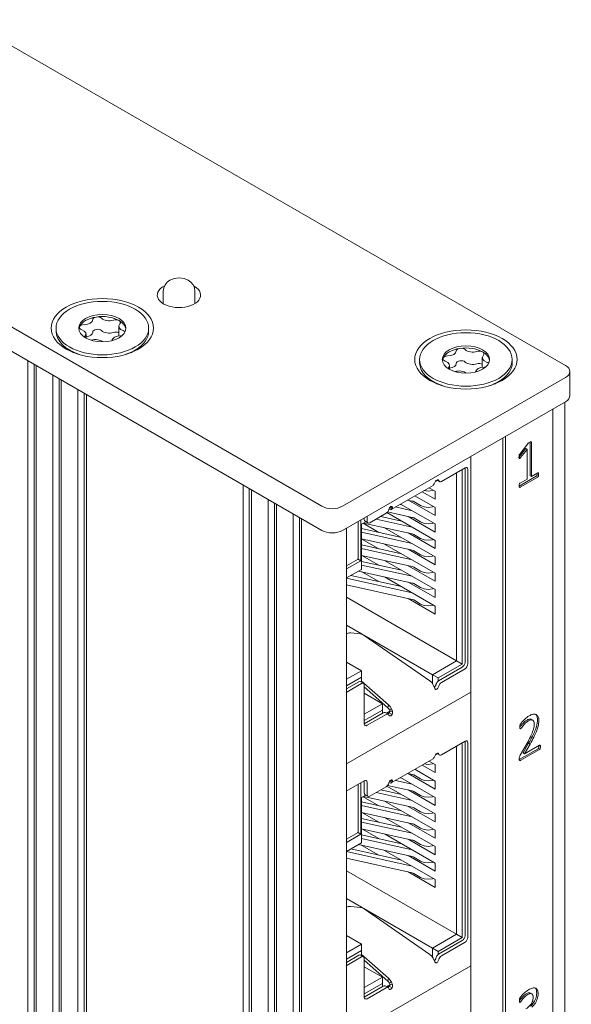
# Model space of a CAD drawing. Header units: millimetres. Extents: x 5 to 292, y 5 to 205.
# Tile 5 of 18: x 59 to 73, y 76 to 101. Entities that reach past the tile are written whole.
import ezdxf

# ---------------------------------------------------------------- set-up
doc = ezdxf.new("R2010")
doc.units = ezdxf.units.MM

# ---------------------------------------------------------------- blocks, each defined once
blk = doc.blocks.new('Seite_1')
at = {"color": 7, "linetype": 'Continuous', "lineweight": 9}
for p, q in [((45.09, 101.2531), (66.48, 88.9036)), ((45.09, 100.6408), (66.48, 88.2912)), ((72.6672, 92.4758), (58.6072, 100.5933)), ((62.4589, 94.3646), (62.4589, 94.0422)), ((63.2589, 94.0457), (63.2589, 94.3646)), ((59.7365, 93.425), (59.7365, 93.3433)), ((60.4965, 93.1748), (60.4965, 93.2733)), ((61.3265, 93.4705), (61.3265, 93.2274)), ((62.0865, 93.3433), (62.0865, 93.425)), ((60.0807, 92.8636), (60.1894, 92.8009)), ((61.6337, 92.8009), (61.7424, 92.8636)), ((59.02, 92.5983), (59.02, 57.591)), ((59.1791, 92.5064), (59.1791, 57.6012)), ((59.2321, 92.4758), (59.2321, 57.4685)), ((68.9643, 92.6289), (68.9643, 92.5472)), ((69.7242, 92.3787), (69.7242, 92.4772)), ((70.5543, 92.6744), (70.5543, 92.4313)), ((71.3143, 92.5472), (71.3143, 92.6289)), ((59.6564, 92.2308), (59.6564, 57.2235)), ((72.777, 91.7103), (72.777, 92.3227)), ((59.8155, 92.139), (59.8155, 57.2338)), ((59.8685, 92.1084), (59.8685, 57.1011)), ((67.0103, 88.9036), (72.6672, 92.1696)), ((69.3084, 92.0675), (69.4171, 92.0048)), ((70.8614, 92.0048), (70.9701, 92.0675)), ((60.2928, 91.8634), (60.2928, 56.8561)), ((60.4519, 91.7716), (60.4519, 56.8663)), ((60.5049, 91.7409), (60.5049, 56.7337)), ((67.0103, 88.2912), (72.6672, 91.5572)), ((72.652, 56.601), (72.652, 91.5485)), ((72.349, 91.3735), (72.349, 56.4887)), ((71.0774, 55.662), (71.0774, 90.6394)), ((71.1469, 55.7947), (71.1469, 90.6795)), ((71.5049, 90.2219), (71.7019, 90.482)), ((71.7704, 90.5283), (71.7704, 89.6792)), ((71.8058, 90.5297), (71.8058, 89.6588)), ((71.656, 90.3676), (71.4907, 90.1573)), ((71.6913, 90.3472), (71.526, 90.1369)), ((71.656, 90.3676), (71.6913, 90.3472)), ((71.6913, 89.5927), (71.6913, 90.3472)), ((70.2617, 90.1685), (70.2617, 55.8661)), ((71.4907, 90.1573), (71.526, 90.1369)), ((71.8058, 89.6588), (71.961, 89.7484)), ((69.3967, 89.5708), (69.4675, 89.5299)), ((71.9256, 89.6635), (71.4908, 89.4124)), ((71.5128, 89.4897), (71.6913, 89.5927)), ((71.961, 89.6431), (71.5129, 89.3844)), ((71.7704, 89.6792), (71.8058, 89.6588)), ((64.4824, 89.4445), (64.4824, 54.4373)), ((64.6415, 89.3527), (64.6415, 54.4475)), ((64.6945, 89.3221), (64.6945, 54.3148)), ((68.2427, 88.8202), (69.304, 89.4329)), ((65.1188, 89.0771), (65.1188, 54.0698)), ((65.2779, 88.9853), (65.2779, 54.08)), ((65.3309, 88.9546), (65.3309, 53.9474)), ((65.7552, 88.7097), (65.7552, 53.7024)), ((65.9143, 88.6178), (65.9143, 53.7126)), ((65.9673, 88.5872), (65.9673, 53.5799)), ((67.5803, 88.5221), (67.6511, 88.4812)), ((67.1078, 53.3701), (67.1078, 88.3475)), ((67.5391, 84.4085), (67.4681, 84.4496)), ((67.1078, 82.3608), (70.2617, 84.1817)), ((68.1622, 83.6253), (68.0913, 83.6662)), ((71.9686, 82.7481), (71.4943, 82.4743)), ((71.5192, 82.5879), (71.6908, 82.8909)), ((72.0039, 82.7277), (71.5297, 82.4538)), ((71.73, 82.8854), (71.5941, 82.643)), ((71.7654, 82.865), (71.6295, 82.6225)), ((71.6295, 82.6225), (72.0033, 82.8383)), ((71.73, 82.8854), (71.7654, 82.865)), ((68.2427, 81.88), (69.304, 82.4927)), ((69.3967, 82.6306), (69.4675, 82.5896)), ((71.5941, 82.643), (71.6295, 82.6225)), ((67.5803, 81.5818), (67.6511, 81.541)), ((67.5391, 77.4683), (67.4681, 77.5094)), ((67.1078, 75.4206), (70.2617, 77.2415)), ((68.1622, 76.6851), (68.0913, 76.726))]:
    blk.add_line(p, q, dxfattribs=at)
at = {"color": 7, "lineweight": 9, "flags": 128}
for points in [[(62.6278, 94.6423), (62.5592, 94.5912), (62.505, 94.5247), (62.4706, 94.4473), (62.4589, 94.3646)], [(63.0899, 94.6423), (62.9839, 94.6832), (62.8589, 94.6976), (62.7338, 94.6832), (62.6278, 94.6423)], [(63.2589, 94.3646), (63.2472, 94.4473), (63.2127, 94.5247), (63.1585, 94.5912), (63.0899, 94.6423)], [(71.7019, 90.482), (71.7067, 90.4877), (71.713, 90.4937), (71.7216, 90.5009), (71.7298, 90.5067), (71.7398, 90.5129), (71.7525, 90.5204)], [(71.7525, 90.5204), (71.7672, 90.5284), (71.7791, 90.5342), (71.7886, 90.5379), (71.7942, 90.5394), (71.7985, 90.5397), (71.8017, 90.5391), (71.8038, 90.5373), (71.8053, 90.5339), (71.8058, 90.5297)], [(71.4857, 90.1534), (71.4863, 90.171), (71.4879, 90.1852), (71.4907, 90.1967), (71.4941, 90.2048), (71.4987, 90.2129), (71.5049, 90.2219)], [(71.526, 90.1369), (71.5182, 90.1279), (71.5115, 90.121), (71.5059, 90.116), (71.5006, 90.1127), (71.4961, 90.1117), (71.4934, 90.1125), (71.491, 90.1146), (71.4892, 90.118), (71.4878, 90.1227), (71.4866, 90.1309), (71.4859, 90.1412), (71.4857, 90.1534)], [(69.5174, 89.5349), (70.1158, 89.8803)], [(69.9022, 89.757), (69.9022, 84.9784)], [(70.0436, 84.8968), (70.0436, 89.8386)], [(70.1158, 89.8803), (70.1429, 89.8898), (70.1658, 89.8853), (70.1812, 89.8677), (70.1866, 89.8395)], [(70.1158, 89.8803), (70.1158, 84.9405)], [(70.1866, 89.8395), (70.1866, 84.8997)], [(71.9495, 89.7292), (71.9489, 89.714), (71.947, 89.701), (71.9442, 89.69), (71.9406, 89.6808), (71.9361, 89.6732), (71.931, 89.6675), (71.9256, 89.6635)], [(71.961, 89.7484), (71.9661, 89.7505), (71.9709, 89.7507), (71.9742, 89.7496), (71.977, 89.7473), (71.9793, 89.7439), (71.9812, 89.7394), (71.9832, 89.7315), (71.9844, 89.7213), (71.9849, 89.7087)], [(69.3351, 89.4684), (69.3508, 89.5021), (69.366, 89.5364)], [(69.366, 89.5364), (69.3815, 89.5551), (69.3989, 89.5685)], [(69.4157, 89.5598), (69.385, 89.5421)], [(69.3989, 89.5685), (69.4156, 89.575), (69.4306, 89.5746), (69.4423, 89.5674), (69.4497, 89.5541)], [(69.4497, 89.5541), (69.4595, 89.5363), (69.4752, 89.5267), (69.4952, 89.5262), (69.5174, 89.5349)], [(71.489, 89.4225), (71.4901, 89.4415), (71.4932, 89.4575), (71.4975, 89.4704), (71.5018, 89.4786), (71.5069, 89.4851), (71.5128, 89.4897)], [(71.9849, 89.7087), (71.9842, 89.6936), (71.9824, 89.6806), (71.9796, 89.6696), (71.9759, 89.6604), (71.9714, 89.6528), (71.9663, 89.6471), (71.961, 89.6431)], [(69.0246, 89.2716), (69.3542, 89.0813)], [(69.3111, 89.3103), (69.2897, 89.3021), (69.1844, 89.29), (69.0792, 89.3021), (69.0781, 89.3025)], [(69.2014, 89.3737), (69.3542, 89.2855)], [(69.3351, 89.4684), (69.3102, 89.4369)], [(69.3542, 89.2855), (69.3542, 89.0813)], [(71.5129, 89.3844), (71.5084, 89.3825), (71.5043, 89.3821), (71.5004, 89.3834), (71.4966, 89.3865), (71.4931, 89.3924), (71.4906, 89.4014), (71.4894, 89.4108), (71.489, 89.4225)], [(68.6604, 89.0613), (68.7783, 89.0352)], [(68.664, 89.0634), (69.3542, 88.6649)], [(68.8132, 89.0221), (68.797, 89.0297), (68.7783, 89.0352)], [(68.8132, 89.0221), (68.99, 88.9201)], [(68.8407, 89.1655), (69.3542, 88.869)], [(67.7011, 88.4862), (68.1121, 88.7235)], [(68.1121, 88.7235), (68.1343, 88.7405), (68.1543, 88.7641), (68.17, 88.7918), (68.1798, 88.8209)], [(68.1343, 88.7405), (69.3542, 88.0362)], [(68.1494, 88.7582), (68.7783, 88.6188)], [(68.248, 88.8237), (68.2138, 88.8122), (68.1718, 88.821)], [(68.1798, 88.8209), (68.1872, 88.8428), (68.199, 88.8636), (68.214, 88.8813), (68.2307, 88.894)], [(68.2122, 88.881), (68.248, 88.8237)], [(68.2307, 88.894), (68.248, 88.9007), (68.2635, 88.8998)], [(68.2729, 88.8552), (68.2324, 88.898)], [(68.248, 88.8237), (68.2729, 88.8552)], [(68.2635, 88.8998), (68.2746, 88.8808), (68.2729, 88.8552)], [(68.7783, 88.7903), (68.3538, 88.8843)], [(68.503, 88.944), (68.4699, 88.9514)], [(68.4801, 88.9572), (69.3542, 88.4526)], [(69.3111, 88.8939), (69.2897, 88.8857), (69.1844, 88.8736), (69.0792, 88.8857), (68.99, 88.9201)], [(69.3542, 88.869), (69.3542, 88.6649)], [(67.4008, 88.5167), (67.4008, 87.5616)], [(67.4697, 88.5565), (67.4697, 87.5198)], [(67.5993, 88.5111), (67.4874, 88.4465)], [(67.5399, 88.4768), (68.7783, 88.2024)], [(67.5596, 88.5678), (67.5596, 88.6084)], [(67.5804, 88.5221), (67.565, 88.5397), (67.5596, 88.5678)], [(67.6304, 88.527), (67.6304, 88.6492)], [(67.6304, 88.527), (67.6357, 88.4989), (67.6511, 88.4812), (67.674, 88.4768), (67.7011, 88.4862)], [(68.7783, 88.3738), (67.8593, 88.5775)], [(68.503, 88.5276), (67.9754, 88.6446)], [(68.6719, 88.6424), (69.3542, 88.2485)], [(68.8132, 88.6057), (68.797, 88.6133), (68.7783, 88.6188)], [(68.8132, 88.6057), (68.99, 88.5037)], [(69.3111, 88.4775), (69.2897, 88.4692), (69.1844, 88.4572), (69.0792, 88.4692), (68.99, 88.5037)], [(67.4874, 88.4465), (67.4874, 87.3014)], [(68.503, 88.1112), (67.4874, 88.3363)], [(68.7783, 87.9574), (67.4874, 88.2435)], [(67.528, 88.47), (67.9292, 88.2384)], [(68.0752, 88.3582), (69.3542, 87.6198)], [(68.6719, 88.226), (69.3542, 87.8321)], [(69.3542, 88.4526), (69.3542, 88.2485)], [(67.4874, 88.0721), (68.7783, 87.786)], [(67.5013, 88.069), (67.9292, 87.822)], [(68.8132, 88.1893), (68.797, 88.1969), (68.7783, 88.2024)], [(68.8132, 88.1893), (68.99, 88.0872)], [(69.3111, 88.0611), (69.2897, 88.0528), (69.1844, 88.0407), (69.0792, 88.0528), (68.99, 88.0872)], [(69.3542, 88.0362), (69.3542, 87.8321)], [(68.503, 87.6948), (67.4874, 87.9199)], [(68.7783, 87.541), (67.4874, 87.8271)], [(68.0752, 87.9418), (69.3542, 87.2034)], [(68.6719, 87.8095), (69.3542, 87.4157)], [(68.8132, 87.7729), (68.797, 87.7805), (68.7783, 87.786)], [(68.8132, 87.7729), (68.99, 87.6708)], [(67.4008, 87.5616), (67.1078, 87.3925)], [(67.4697, 87.5198), (67.1078, 87.3108)], [(67.3873, 87.5674), (67.4697, 87.5198)], [(67.4874, 87.6557), (68.7783, 87.3696)], [(68.503, 87.2784), (67.4874, 87.5035)], [(67.5013, 87.6526), (67.9292, 87.4056)], [(68.0752, 87.5254), (69.3542, 86.787)], [(69.3111, 87.6447), (69.2897, 87.6364), (69.1844, 87.6243), (69.0792, 87.6364), (68.99, 87.6708)], [(69.3542, 87.6198), (69.3542, 87.4157)], [(67.4874, 87.3014), (67.1078, 87.0822)], [(67.4096, 87.2565), (68.7783, 86.9531)], [(68.7783, 87.1246), (67.4874, 87.4107)], [(67.5013, 87.2362), (67.9292, 86.9892)], [(68.6719, 87.3931), (69.3542, 86.9993)], [(68.8132, 87.3565), (68.797, 87.3641), (68.7783, 87.3696)], [(68.8132, 87.3565), (68.99, 87.2544)], [(69.3111, 87.2283), (69.2897, 87.22), (69.1844, 87.2079), (69.0792, 87.22), (68.99, 87.2544)], [(68.7783, 86.7082), (67.1078, 87.0784)], [(68.503, 86.862), (67.2192, 87.1465)], [(68.0752, 87.109), (69.3542, 86.3706)], [(68.6719, 86.9767), (69.3542, 86.5828)], [(69.3542, 87.2034), (69.3542, 86.9993)], [(67.1078, 86.907), (68.7783, 86.5367)], [(68.8132, 86.9401), (68.797, 86.9477), (68.7783, 86.9531)], [(68.8132, 86.9401), (68.99, 86.838)], [(69.3111, 86.8118), (69.2897, 86.8036), (69.1844, 86.7915), (69.0792, 86.8036), (68.99, 86.838)], [(69.3542, 86.787), (69.3542, 86.5828)], [(69.9022, 84.9784), (67.1078, 86.5917)], [(68.6719, 86.5603), (69.3542, 86.1664)], [(68.8132, 86.5237), (68.797, 86.5312), (68.7783, 86.5367)], [(68.8132, 86.5237), (68.99, 86.4216)], [(69.3111, 86.3954), (69.2897, 86.3872), (69.1844, 86.3751), (69.0792, 86.3872), (68.99, 86.4216)], [(69.3542, 86.3706), (69.3542, 86.1664)], [(69.2905, 84.6253), (67.1078, 85.8855)], [(67.2168, 85.6869), (67.1861, 85.6867), (67.1506, 85.6809), (67.115, 85.6701), (67.1078, 85.6667)], [(67.4613, 85.6609), (67.2168, 85.6869)], [(67.5576, 85.6205), (67.509, 85.6479), (67.4613, 85.6609)], [(69.224, 84.4692), (67.5576, 85.6205)], [(69.9022, 84.9784), (69.2905, 84.6253)], [(70.0436, 84.8968), (69.9022, 84.9784)], [(67.4874, 84.7294), (67.1078, 84.9485)], [(67.4874, 84.7294), (67.1078, 84.5103)], [(67.4874, 84.5661), (67.4874, 84.7294)], [(69.4319, 84.5436), (70.0436, 84.8968)], [(70.0451, 84.8181), (69.4467, 84.4726)], [(70.1158, 84.7772), (69.5174, 84.4318)], [(70.0451, 84.8181), (70.0722, 84.8399), (70.0951, 84.8709), (70.1105, 84.9062), (70.1158, 84.9405)], [(70.1866, 84.8997), (70.1812, 84.8654), (70.1658, 84.83), (70.1429, 84.7991), (70.1158, 84.7772)], [(67.1078, 84.347), (67.4874, 84.5661)], [(67.4874, 84.5661), (67.4874, 84.4384)], [(69.2905, 84.6253), (69.2905, 84.3998)], [(69.4319, 84.5436), (69.2905, 84.6253)], [(69.4319, 84.4613), (69.4319, 84.5436)], [(67.4889, 84.4037), (67.1, 84.1792)], [(67.4182, 84.4445), (67.1078, 84.2653)], [(67.4182, 84.4445), (67.4453, 84.4539), (67.4682, 84.4495)], [(67.4818, 84.4722), (68.1718, 83.8617)], [(67.5596, 84.3629), (67.5543, 84.391), (67.5389, 84.4086), (67.516, 84.4131), (67.4889, 84.4037)], [(67.5596, 83.3831), (67.5596, 84.3629)], [(68.1595, 83.7884), (67.5596, 84.3191)], [(69.3102, 84.3728), (69.2709, 84.4267), (69.224, 84.4692)], [(69.3102, 84.3728), (69.3351, 84.3125)], [(69.366, 84.2554), (69.3508, 84.2768), (69.3351, 84.3125)], [(69.3424, 84.313), (69.3448, 84.3148), (69.3598, 84.3325), (69.3716, 84.3533), (69.379, 84.3751)], [(69.4497, 84.3343), (69.4445, 84.3177), (69.4367, 84.3014), (69.4266, 84.2863), (69.4149, 84.2733), (69.4022, 84.2633), (69.3894, 84.2567), (69.3771, 84.2541), (69.366, 84.2554)], [(69.379, 84.3751), (69.3888, 84.4043), (69.4045, 84.432), (69.4245, 84.4556), (69.4467, 84.4726)], [(69.5174, 84.4318), (69.4952, 84.4148), (69.4752, 84.3912), (69.4595, 84.3634), (69.4497, 84.3343)], [(68.0177, 83.8905), (67.5596, 84.1549)], [(68.0177, 83.8905), (67.5596, 83.626)], [(67.5596, 83.4627), (68.0177, 83.7272)], [(68.0177, 83.7272), (68.0177, 83.8905)], [(68.0177, 83.7272), (68.0177, 83.6466)], [(68.1718, 83.8617), (68.1595, 83.7884)], [(68.1952, 83.7359), (68.1793, 83.765), (68.1595, 83.7884)], [(68.1718, 83.8617), (68.2138, 83.8163), (68.248, 83.7595)], [(68.248, 83.7595), (68.1952, 83.7359)], [(68.1952, 83.7359), (68.2076, 83.7057)], [(68.2729, 83.6992), (68.248, 83.7595)], [(68.0414, 83.6612), (67.5596, 83.3831)], [(68.1121, 83.6204), (67.6304, 83.3423)], [(68.0414, 83.6612), (68.0636, 83.6699), (68.0836, 83.6694), (68.0907, 83.6651)], [(68.1798, 83.6012), (68.17, 83.619), (68.1543, 83.6286), (68.1343, 83.6291), (68.1121, 83.6204)], [(68.2256, 83.7063), (68.1253, 83.6484)], [(68.16, 83.6276), (68.1773, 83.641), (68.1928, 83.6597)], [(68.2307, 83.5868), (68.214, 83.5803), (68.199, 83.5806), (68.1872, 83.5878), (68.1798, 83.6012)], [(68.1928, 83.6597), (68.2002, 83.6711), (68.2052, 83.6826), (68.2077, 83.6942), (68.2076, 83.7057)], [(68.1928, 83.6597), (68.2635, 83.6189)], [(68.2076, 83.7057), (68.2729, 83.6992)], [(68.2635, 83.6189), (68.248, 83.6002), (68.2307, 83.5868)], [(68.2729, 83.6992), (68.2746, 83.6555), (68.2635, 83.6189)], [(71.5084, 83.3067), (71.5087, 83.3201), (71.5095, 83.3314), (71.511, 83.3412), (71.5134, 83.3501), (71.5147, 83.354), (71.5161, 83.3579), (71.5183, 83.3625), (71.5212, 83.3679), (71.525, 83.3743), (71.5299, 83.3819), (71.5366, 83.3914), (71.5467, 83.4049), (71.5593, 83.4211), (71.5741, 83.4386), (71.591, 83.4573), (71.61, 83.477), (71.6305, 83.4968), (71.6563, 83.52), (71.6837, 83.5426), (71.7123, 83.5632), (71.742, 83.5817)], [(71.6924, 83.4771), (71.6633, 83.4586), (71.6364, 83.438), (71.6118, 83.4153), (71.5894, 83.3925), (71.5691, 83.3703), (71.5546, 83.3534), (71.5416, 83.3375), (71.5298, 83.3227), (71.5194, 83.309), (71.5103, 83.2971)], [(71.7981, 83.4931), (71.7856, 83.4983), (71.7713, 83.5008), (71.7553, 83.5004), (71.7411, 83.4979), (71.7259, 83.4932), (71.7097, 83.4863), (71.6924, 83.4771)], [(71.8733, 83.3788), (71.8722, 83.3997), (71.869, 83.4186), (71.8637, 83.4356), (71.8564, 83.4501), (71.8472, 83.462), (71.836, 83.4711), (71.8229, 83.4773), (71.8078, 83.4803), (71.7906, 83.48), (71.7764, 83.4775), (71.7612, 83.4728), (71.745, 83.4659), (71.7278, 83.4567)], [(71.954, 83.4877), (71.9535, 83.4636), (71.9522, 83.439), (71.9499, 83.414), (71.9467, 83.3885), (71.9419, 83.3616), (71.9368, 83.339), (71.9304, 83.315), (71.9228, 83.2898), (71.9138, 83.2632), (71.9034, 83.2348), (71.8913, 83.2046), (71.8776, 83.1725), (71.8623, 83.1385), (71.8454, 83.1027), (71.8264, 83.0642), (71.8056, 83.0237), (71.7826, 82.9804), (71.7574, 82.9343), (71.73, 82.8854)], [(71.742, 83.5817), (71.7662, 83.5949), (71.7892, 83.6057), (71.811, 83.6143), (71.8315, 83.6204), (71.8508, 83.6242), (71.8731, 83.6261), (71.8934, 83.6249), (71.9118, 83.6207), (71.9282, 83.6134), (71.9426, 83.6034), (71.955, 83.5909), (71.9656, 83.5757), (71.9741, 83.5581), (71.9808, 83.5382), (71.9856, 83.5164), (71.9884, 83.4928), (71.9894, 83.4673)], [(71.8335, 83.4727), (71.7981, 83.4931)], [(71.9174, 83.614), (71.9293, 83.5978), (71.9388, 83.5785), (71.9454, 83.5586), (71.9502, 83.5368), (71.9531, 83.5132), (71.954, 83.4877)], [(67.6304, 83.3423), (67.6033, 83.3328), (67.5804, 83.3373), (67.565, 83.3549), (67.5596, 83.3831)], [(71.5283, 83.2592), (71.5237, 83.2573), (71.5197, 83.2573), (71.5171, 83.2586), (71.5148, 83.2613), (71.513, 83.2652), (71.5114, 83.2705), (71.5098, 83.2799), (71.5088, 83.292), (71.5084, 83.3067)], [(71.7278, 83.4567), (71.6978, 83.4376), (71.6703, 83.4163), (71.6451, 83.3929), (71.6222, 83.3695), (71.6017, 83.3468), (71.5834, 83.325), (71.5726, 83.3116), (71.5627, 83.2991), (71.5539, 83.2875), (71.5461, 83.2772), (71.539, 83.2688), (71.5331, 83.2628), (71.5283, 83.2592)], [(71.6908, 82.8909), (71.7146, 82.9335), (71.7364, 82.9737), (71.7561, 83.0114), (71.7738, 83.0466), (71.7894, 83.0794), (71.8033, 83.1102), (71.818, 83.1444), (71.8306, 83.1762), (71.8412, 83.2056), (71.8501, 83.2329), (71.8574, 83.2587), (71.8631, 83.2825), (71.8671, 83.3043), (71.8698, 83.3245), (71.8717, 83.3436), (71.8729, 83.3617), (71.8733, 83.3788)], [(71.9894, 83.4673), (71.9889, 83.4432), (71.9875, 83.4186), (71.9852, 83.3936), (71.982, 83.368), (71.9773, 83.3412), (71.9722, 83.3186), (71.9658, 83.2946), (71.9581, 83.2694), (71.9492, 83.2427), (71.9387, 83.2144), (71.9267, 83.1842), (71.913, 83.1521), (71.8977, 83.1181), (71.8808, 83.0822), (71.8618, 83.0438), (71.841, 83.0033), (71.818, 82.96), (71.7927, 82.9139), (71.7654, 82.865)], [(69.5174, 82.5946), (70.1158, 82.9401)], [(69.9022, 82.8168), (69.9022, 78.0382)], [(70.0436, 77.9566), (70.0436, 82.8984)], [(70.1158, 82.9401), (70.1429, 82.9495), (70.1658, 82.9451), (70.1812, 82.9274), (70.1866, 82.8993)], [(70.1158, 82.9401), (70.1158, 78.0003)], [(70.1866, 82.8993), (70.1866, 77.9595)], [(71.9938, 82.8189), (71.9929, 82.7996), (71.9902, 82.7828), (71.986, 82.7689), (71.9812, 82.7601), (71.9753, 82.7531), (71.9686, 82.7481)], [(71.993, 82.8355), (71.9936, 82.8277), (71.9938, 82.8189)], [(72.0033, 82.8383), (72.0085, 82.8405), (72.0136, 82.8409), (72.0182, 82.8393), (72.0222, 82.8356), (72.0257, 82.8288), (72.0279, 82.8192), (72.0288, 82.8097), (72.0292, 82.7985)], [(72.0292, 82.7985), (72.0282, 82.7792), (72.0255, 82.7624), (72.0213, 82.7485), (72.0166, 82.7397), (72.0106, 82.7327), (72.0039, 82.7277)], [(69.3351, 82.5282), (69.3102, 82.4967)], [(69.3351, 82.5282), (69.3508, 82.5619), (69.366, 82.5962)], [(69.366, 82.5962), (69.3815, 82.6148), (69.3989, 82.6282)], [(69.4157, 82.6196), (69.385, 82.6018)], [(69.3989, 82.6282), (69.4156, 82.6348), (69.4306, 82.6344), (69.4423, 82.6272), (69.4497, 82.6138)], [(69.4497, 82.6138), (69.4595, 82.5961), (69.4752, 82.5864), (69.4952, 82.5859), (69.5174, 82.5946)], [(71.4919, 82.4891), (71.4922, 82.5052), (71.4932, 82.5192), (71.4954, 82.5321), (71.4991, 82.5444), (71.5042, 82.5576), (71.5106, 82.5718), (71.5192, 82.5879)], [(71.5297, 82.4538), (71.521, 82.4495), (71.5134, 82.4471), (71.5069, 82.4469), (71.5015, 82.449), (71.4981, 82.4524), (71.4955, 82.4576), (71.4937, 82.4648), (71.4923, 82.4757), (71.4919, 82.4891)], [(68.8407, 82.2252), (69.3542, 81.9288)], [(69.0246, 82.3314), (69.3542, 82.1411)], [(69.3111, 82.3701), (69.2897, 82.3618), (69.1844, 82.3498), (69.0792, 82.3618), (69.0781, 82.3623)], [(69.2014, 82.4334), (69.3542, 82.3452)], [(69.3542, 82.3452), (69.3542, 82.1411)], [(68.503, 82.0038), (68.4699, 82.0111)], [(68.4801, 82.017), (69.3542, 81.5124)], [(68.6719, 82.1186), (68.7783, 82.095)], [(68.6719, 82.1186), (69.3542, 81.7247)], [(68.8132, 82.0819), (68.797, 82.0895), (68.7783, 82.095)], [(68.8132, 82.0819), (68.99, 81.9798)], [(69.3111, 81.9537), (69.2897, 81.9454), (69.1844, 81.9333), (69.0792, 81.9454), (68.99, 81.9798)], [(67.5596, 81.9338), (67.1, 81.6684)], [(67.4008, 81.8421), (67.4008, 80.6214)], [(67.4697, 81.8819), (67.4697, 80.5796)], [(67.5596, 81.9338), (67.5867, 81.9432), (67.6096, 81.9387), (67.625, 81.9211), (67.6304, 81.893)], [(67.5596, 81.6276), (67.5596, 81.9338)], [(67.6304, 81.5868), (67.6304, 81.893)], [(67.7011, 81.546), (68.1121, 81.7833)], [(68.1121, 81.7833), (68.1343, 81.8003), (68.1543, 81.8238), (68.17, 81.8516), (68.1798, 81.8807)], [(68.1343, 81.8003), (69.3542, 81.096)], [(68.1494, 81.818), (68.7783, 81.6786)], [(68.248, 81.8834), (68.2138, 81.872), (68.1718, 81.8808)], [(68.1798, 81.8807), (68.1872, 81.9025), (68.199, 81.9233), (68.214, 81.941), (68.2307, 81.9538)], [(68.2122, 81.9408), (68.248, 81.8834)], [(68.2307, 81.9538), (68.248, 81.9604), (68.2635, 81.9596)], [(68.2729, 81.915), (68.2324, 81.9577)], [(68.248, 81.8834), (68.2729, 81.915)], [(68.2635, 81.9596), (68.2746, 81.9406), (68.2729, 81.915)], [(68.7783, 81.85), (68.3538, 81.9441)], [(69.3542, 81.9288), (69.3542, 81.7247)], [(67.5993, 81.5709), (67.4874, 81.5063)], [(67.4874, 81.5063), (67.4874, 80.3611)], [(67.528, 81.5298), (67.9292, 81.2982)], [(67.5399, 81.5366), (68.7783, 81.2622)], [(67.5804, 81.5818), (67.565, 81.5995), (67.5596, 81.6276)], [(67.6304, 81.5868), (67.6357, 81.5586), (67.6511, 81.541), (67.674, 81.5366), (67.7011, 81.546)], [(68.7783, 81.4336), (67.8593, 81.6373)], [(68.503, 81.5874), (67.9754, 81.7043)], [(68.6719, 81.7022), (69.3542, 81.3083)], [(68.8132, 81.6655), (68.797, 81.6731), (68.7783, 81.6786)], [(68.8132, 81.6655), (68.99, 81.5634)], [(69.3111, 81.5373), (69.2897, 81.529), (69.1844, 81.5169), (69.0792, 81.529), (68.99, 81.5634)], [(69.3542, 81.5124), (69.3542, 81.3083)], [(68.503, 81.171), (67.4874, 81.3961)], [(68.7783, 81.0172), (67.4874, 81.3033)], [(68.0752, 81.418), (69.3542, 80.6796)], [(68.6719, 81.2857), (69.3542, 80.8919)], [(68.8132, 81.2491), (68.797, 81.2567), (68.7783, 81.2622)], [(68.8132, 81.2491), (68.99, 81.147)], [(67.4874, 81.1319), (68.7783, 80.8457)], [(68.503, 80.7546), (67.4874, 80.9797)], [(67.5013, 81.1288), (67.9292, 80.8818)], [(68.0752, 81.0016), (69.3542, 80.2632)], [(69.3111, 81.1209), (69.2897, 81.1126), (69.1844, 81.1005), (69.0792, 81.1126), (68.99, 81.147)], [(69.3542, 81.096), (69.3542, 80.8919)], [(68.7783, 80.6008), (67.4874, 80.8869)], [(68.6719, 80.8693), (69.3542, 80.4755)], [(68.8132, 80.8327), (68.797, 80.8403), (68.7783, 80.8457)], [(68.8132, 80.8327), (68.99, 80.7306)], [(69.3111, 80.7044), (69.2897, 80.6962), (69.1844, 80.6841), (69.0792, 80.6962), (68.99, 80.7306)], [(67.4008, 80.6214), (67.1078, 80.4523)], [(67.4697, 80.5796), (67.1078, 80.3706)], [(67.3873, 80.6272), (67.4697, 80.5796)], [(67.4874, 80.7154), (68.7783, 80.4293)], [(68.503, 80.3382), (67.4874, 80.5633)], [(67.5013, 80.7123), (67.9292, 80.4653)], [(68.0752, 80.5852), (69.3542, 79.8468)], [(69.3542, 80.6796), (69.3542, 80.4755)], [(67.4874, 80.3611), (67.1078, 80.142)], [(67.4096, 80.3163), (68.7783, 80.0129)], [(68.7783, 80.1844), (67.4874, 80.4705)], [(67.5013, 80.2959), (67.9292, 80.0489)], [(68.6719, 80.4529), (69.3542, 80.059)], [(68.8132, 80.4163), (68.797, 80.4239), (68.7783, 80.4293)], [(68.8132, 80.4163), (68.99, 80.3142)], [(69.3111, 80.288), (69.2897, 80.2798), (69.1844, 80.2677), (69.0792, 80.2798), (68.99, 80.3142)], [(69.3542, 80.2632), (69.3542, 80.059)], [(68.7783, 79.768), (67.1078, 80.1382)], [(68.503, 79.9218), (67.2192, 80.2063)], [(68.0752, 80.1688), (69.3542, 79.4303)], [(68.6719, 80.0365), (69.3542, 79.6426)], [(68.8132, 79.9998), (68.797, 80.0074), (68.7783, 80.0129)], [(68.8132, 79.9998), (68.99, 79.8978)], [(67.1078, 79.9667), (68.7783, 79.5965)], [(69.3111, 79.8716), (69.2897, 79.8634), (69.1844, 79.8513), (69.0792, 79.8634), (68.99, 79.8978)], [(69.3542, 79.8468), (69.3542, 79.6426)], [(69.9022, 78.0382), (67.1078, 79.6515)], [(68.6719, 79.6201), (69.3542, 79.2262)], [(68.8132, 79.5834), (68.797, 79.591), (68.7783, 79.5965)], [(68.8132, 79.5834), (68.99, 79.4814)], [(69.3111, 79.4552), (69.2897, 79.447), (69.1844, 79.4349), (69.0792, 79.447), (68.99, 79.4814)], [(69.3542, 79.4303), (69.3542, 79.2262)], [(69.2905, 77.6851), (67.1078, 78.9453)], [(67.2168, 78.7466), (67.1861, 78.7465), (67.1506, 78.7407), (67.115, 78.7299), (67.1078, 78.7265)], [(67.4613, 78.7207), (67.2168, 78.7466)], [(67.5576, 78.6802), (67.509, 78.7077), (67.4613, 78.7207)], [(69.224, 77.529), (67.5576, 78.6802)], [(67.4874, 77.7892), (67.1078, 78.0083)], [(69.9022, 78.0382), (69.2905, 77.6851)], [(70.0436, 77.9566), (69.9022, 78.0382)], [(70.0451, 77.8778), (70.0722, 77.8997), (70.0951, 77.9306), (70.1105, 77.966), (70.1158, 78.0003)], [(67.4874, 77.7892), (67.1078, 77.57)], [(67.4874, 77.6259), (67.4874, 77.7892)], [(69.4319, 77.6034), (70.0436, 77.9566)], [(70.0451, 77.8778), (69.4467, 77.5324)], [(70.1158, 77.837), (69.5174, 77.4915)], [(70.1866, 77.9595), (70.1812, 77.9251), (70.1658, 77.8898), (70.1429, 77.8589), (70.1158, 77.837)], [(67.1078, 77.4067), (67.4874, 77.6259)], [(67.4182, 77.5043), (67.1078, 77.3251)], [(67.4182, 77.5043), (67.4453, 77.5137), (67.4682, 77.5093)], [(67.4818, 77.5319), (68.1718, 76.9215)], [(67.4874, 77.6259), (67.4874, 77.4982)], [(69.3102, 77.4325), (69.2709, 77.4865), (69.224, 77.529)], [(69.2905, 77.6851), (69.2905, 77.4595)], [(69.4319, 77.6034), (69.2905, 77.6851)], [(69.379, 77.4349), (69.3888, 77.464), (69.4045, 77.4918), (69.4245, 77.5154), (69.4467, 77.5324)], [(69.4319, 77.5211), (69.4319, 77.6034)], [(69.5174, 77.4915), (69.4952, 77.4745), (69.4752, 77.451), (69.4595, 77.4232), (69.4497, 77.3941)], [(67.4889, 77.4635), (67.1, 77.2389)], [(67.5596, 77.4227), (67.5543, 77.4508), (67.5389, 77.4684), (67.516, 77.4729), (67.4889, 77.4635)], [(67.5596, 76.4429), (67.5596, 77.4227)], [(68.1595, 76.8482), (67.5596, 77.3789)], [(69.3102, 77.4325), (69.3351, 77.3722)], [(69.366, 77.3152), (69.3508, 77.3366), (69.3351, 77.3722)], [(69.3424, 77.3727), (69.3448, 77.3746), (69.3598, 77.3923), (69.3716, 77.4131), (69.379, 77.4349)], [(69.4497, 77.3941), (69.4445, 77.3775), (69.4367, 77.3612), (69.4266, 77.3461), (69.4149, 77.3331), (69.4022, 77.3231), (69.3894, 77.3165), (69.3771, 77.3138), (69.366, 77.3152)], [(68.0177, 76.9502), (67.5596, 77.2147)], [(68.0177, 76.9502), (67.5596, 76.6858)], [(67.5596, 76.5225), (68.0177, 76.7869)], [(68.0177, 76.7869), (68.0177, 76.9502)], [(68.0177, 76.7869), (68.0177, 76.7064)], [(68.0414, 76.721), (68.0636, 76.7297), (68.0836, 76.7292), (68.0907, 76.7248)], [(68.2256, 76.7661), (68.1237, 76.7073)], [(68.1718, 76.9215), (68.1595, 76.8482)], [(68.1952, 76.7956), (68.1793, 76.8248), (68.1595, 76.8482)], [(68.1718, 76.9215), (68.2138, 76.8761), (68.248, 76.8193)], [(68.1928, 76.7195), (68.2002, 76.7309), (68.2052, 76.7424), (68.2077, 76.754), (68.2076, 76.7655)], [(68.248, 76.8193), (68.1952, 76.7956)], [(68.1952, 76.7956), (68.2076, 76.7655)], [(68.2076, 76.7655), (68.2729, 76.759)], [(68.2729, 76.759), (68.248, 76.8193)], [(68.2729, 76.759), (68.2746, 76.7153), (68.2635, 76.6786)], [(68.0414, 76.721), (67.5596, 76.4429)], [(68.1121, 76.6802), (67.6304, 76.402)], [(68.1798, 76.661), (68.17, 76.6787), (68.1543, 76.6884), (68.1343, 76.6889), (68.1121, 76.6802)], [(68.16, 76.6874), (68.1773, 76.7008), (68.1928, 76.7195)], [(68.2307, 76.6466), (68.214, 76.64), (68.199, 76.6404), (68.1872, 76.6476), (68.1798, 76.661)], [(68.1928, 76.7195), (68.2635, 76.6786)], [(68.2635, 76.6786), (68.248, 76.66), (68.2307, 76.6466)], [(71.4962, 76.3551), (71.4966, 76.3727), (71.4983, 76.3875), (71.5017, 76.4003), (71.5031, 76.4043), (71.5046, 76.4083), (71.5065, 76.4126), (71.509, 76.4176), (71.5121, 76.4233), (71.5161, 76.43), (71.5221, 76.4388), (71.5302, 76.4498), (71.5403, 76.4631), (71.5521, 76.4776), (71.5653, 76.4929), (71.5799, 76.509), (71.5959, 76.5256), (71.6133, 76.5425), (71.6394, 76.5659), (71.668, 76.5892), (71.6983, 76.6108), (71.7303, 76.6307)], [(71.672, 76.5287), (71.6453, 76.5116), (71.6202, 76.4919), (71.5967, 76.4698), (71.575, 76.4473), (71.555, 76.4253), (71.5406, 76.4084), (71.5274, 76.3925), (71.5157, 76.3776), (71.5053, 76.3638), (71.4963, 76.3516)], [(71.7074, 76.5083), (71.6835, 76.4931), (71.6608, 76.4759), (71.6394, 76.4567), (71.6194, 76.4365), (71.6008, 76.4166), (71.5837, 76.3972), (71.568, 76.3785), (71.5572, 76.365), (71.5474, 76.3524), (71.5386, 76.3406), (71.5309, 76.3302), (71.5252, 76.323), (71.5204, 76.3176), (71.5173, 76.3147), (71.5147, 76.3128)], [(71.7764, 76.5464), (71.7642, 76.5514), (71.75, 76.5534), (71.7339, 76.5526), (71.72, 76.5497), (71.705, 76.5448), (71.6891, 76.5378), (71.672, 76.5287)], [(71.8477, 76.4377), (71.8468, 76.4572), (71.8439, 76.4751), (71.8391, 76.4913), (71.8324, 76.5053), (71.8238, 76.5165), (71.8133, 76.525), (71.8008, 76.5306), (71.7861, 76.533), (71.7693, 76.5322), (71.7554, 76.5293), (71.7404, 76.5244), (71.7244, 76.5174), (71.7074, 76.5083)], [(71.7303, 76.6307), (71.7564, 76.6448), (71.7809, 76.6564), (71.804, 76.6653), (71.8256, 76.6715), (71.8457, 76.6753), (71.8641, 76.6766), (71.881, 76.6757), (71.8964, 76.6726), (71.9104, 76.6672), (71.9246, 76.6585), (71.9368, 76.6471), (71.9471, 76.6331), (71.9555, 76.6163), (71.9621, 76.5971), (71.9667, 76.5756), (71.9695, 76.5518), (71.9705, 76.5257)], [(71.9351, 76.5461), (71.9336, 76.5113), (71.9292, 76.4766), (71.9218, 76.442), (71.9116, 76.4082), (71.8986, 76.3753), (71.8829, 76.3434), (71.8657, 76.3144), (71.8462, 76.2862), (71.8244, 76.2594), (71.8003, 76.2346), (71.7739, 76.2117)], [(71.8117, 76.526), (71.7764, 76.5464)], [(71.9705, 76.5257), (71.969, 76.4909), (71.9645, 76.4561), (71.9572, 76.4216), (71.947, 76.3877), (71.934, 76.3549), (71.9183, 76.323), (71.9011, 76.2939), (71.8816, 76.2658), (71.8598, 76.239), (71.8357, 76.2142), (71.8093, 76.1913)], [(71.9014, 76.6676), (71.9117, 76.6535), (71.9202, 76.6367), (71.9267, 76.6175), (71.9314, 76.596), (71.9342, 76.5722), (71.9351, 76.5461)], [(67.6304, 76.402), (67.6033, 76.3926), (67.5804, 76.3971), (67.565, 76.4147), (67.5596, 76.4429)], [(71.5147, 76.3128), (71.5103, 76.3108), (71.5065, 76.31), (71.5039, 76.3105), (71.5017, 76.3123), (71.4999, 76.3154), (71.4985, 76.3199), (71.4972, 76.3284), (71.4964, 76.34), (71.4962, 76.3551)], [(71.6605, 76.1442), (71.6918, 76.1641), (71.7207, 76.1862), (71.7471, 76.2105), (71.7706, 76.2364), (71.7911, 76.2639), (71.8087, 76.2927), (71.8224, 76.3206), (71.8334, 76.3494), (71.8413, 76.3787), (71.8461, 76.4081), (71.8477, 76.4377)]]:
    blk.add_lwpolyline(points, dxfattribs=at)
at = {"color": 7, "linetype": 'Continuous', "lineweight": 9}
for centre, major_axis, start_param, end_param in [((62.8561, 94.2619), (-0.55, 0), 5.4479176, 10.2101761), ((62.8561, 94.2619), (-0.55, 0), 3.9269908, 3.967129), ((60.9115, 93.3719), (0.6, 0), 0.7853982, 1.8325957), ((60.9115, 93.3719), (-0.6, 0), 4.9741884, 6.0213859), ((60.4479, 93.4436), (-0.12, 0), 4.7210756, 6.0213859), ((60.4449, 93.6413), (0.2224, 0), 4.7210756, 6.2744986), ((60.7873, 93.6396), (-0.12, 0), 4.9741884, 6.2744986), ((60.7873, 93.6396), (0.12, 0), 0.5322854, 1.8325957), ((61.0823, 93.7399), (-0.2224, 0), 0.5322854, 2.0857084), ((61.2509, 93.5679), (0.12, 0), 0.7853982, 2.0857084), ((61.5489, 93.4705), (-0.2224, 0), 5.7682732, 7.3216962), ((61.2509, 93.5679), (0.12, 0), 5.7682732, 7.0685835), ((60.9115, 93.3719), (0.6, 0), 0.0766784, 0.7853982), ((60.9115, 93.3433), (-1.175, 0), 6.2831853, 7.3398483), ((60.9115, 93.3719), (-0.6, 0), 6.0213859, 6.206507), ((60.4479, 93.4436), (-0.12, 0), 6.0213859, 7.3216962), ((60.2741, 93.2733), (0.2224, 0), 5.7682732, 7.3216962), ((60.4449, 93.3269), (0.2224, 0), 4.9465579, 6.2744986), ((60.7873, 93.3252), (0.12, 0), 0.5322854, 3.132906), ((61.0823, 93.4256), (-0.2224, 0), 0.5322854, 2.0857084), ((61.3781, 93.1025), (-0.2224, 0), 4.7210756, 6.2354712), ((61.2509, 93.2535), (0.12, 0), 0.8892082, 2.0857084), ((61.3752, 93.3002), (0.12, 0), 4.7210756, 5.0286176), ((61.3752, 93.3002), (0.12, 0), 0.3820587, 1.0385109), ((60.9115, 93.3433), (-1.175, 0), 2.3561945, 3.1415927), ((60.5721, 93.1759), (-0.12, 0), 5.7682732, 5.9598826), ((60.7407, 93.0039), (0.2224, 0), 0.6211053, 2.0604226), ((60.9115, 93.3433), (-1.175, 0), 2.0849297, 2.3561945), ((70.1393, 92.5758), (-0.6, 0), 4.9741884, 6.0213859), ((69.6726, 92.8452), (0.2224, 0), 4.7210756, 6.2744986), ((70.015, 92.8435), (-0.12, 0), 4.9741884, 6.2744986), ((70.1393, 92.5758), (0.6, 0), 0.7853982, 1.8325957), ((70.015, 92.8435), (0.12, 0), 0.5322854, 1.8325957), ((70.31, 92.9438), (-0.2224, 0), 0.5322854, 2.0857084), ((70.4787, 92.7718), (0.12, 0), 0.7853982, 2.0857084), ((70.7767, 92.6744), (-0.2224, 0), 5.7682732, 7.3216962), ((70.4787, 92.7718), (0.12, 0), 5.7682732, 7.0685835), ((70.1393, 92.5758), (0.6, 0), 0.0766784, 0.7853982), ((70.1393, 92.5472), (-1.175, 0), 6.2831853, 7.3398483), ((70.1393, 92.5758), (-0.6, 0), 6.0213859, 6.206507), ((69.6756, 92.6475), (-0.12, 0), 6.0213859, 7.3216962), ((69.6756, 92.6475), (-0.12, 0), 4.7210756, 6.0213859), ((69.5018, 92.4772), (0.2224, 0), 5.7682732, 7.3216962), ((69.6726, 92.5309), (0.2224, 0), 4.9465579, 6.2744986), ((70.015, 92.5291), (0.12, 0), 0.5322854, 3.132906), ((70.31, 92.6295), (-0.2224, 0), 0.5322854, 2.0857084), ((70.4787, 92.4574), (0.12, 0), 0.8892082, 2.0857084), ((70.6029, 92.5041), (0.12, 0), 0.3820587, 1.0385109), ((70.1393, 92.5472), (-1.175, 0), 2.3561945, 3.1415927), ((72.402, 92.3227), (0.375, 0), 5.4977871, 7.0685835), ((69.7998, 92.3799), (-0.12, 0), 5.7682732, 5.9598826), ((69.9685, 92.2078), (0.2224, 0), 0.6211053, 2.0604226), ((70.6059, 92.3064), (-0.2224, 0), 4.7210756, 6.2354712), ((70.6029, 92.5041), (0.12, 0), 4.7210756, 5.0286176), ((70.1393, 92.5472), (-1.175, 0), 2.0849297, 2.3561945), ((72.402, 91.7103), (0.375, 0), 5.4977871, 6.2831853), ((66.7451, 89.0567), (-0.375, 0), 0.7853982, 2.3561945), ((66.7451, 88.4443), (-0.375, 0), 0.7853982, 2.3561945)]:
    blk.add_ellipse(centre, major_axis=major_axis, ratio=0.5773503, start_param=start_param, end_param=end_param, dxfattribs=at)
for centre, major_axis in [((60.9115, 93.425), (1.3, 0)), ((60.9115, 93.425), (-1.175, 0)), ((60.9115, 93.425), (-0.6, 0)), ((70.1393, 92.6289), (1.3, 0)), ((70.1393, 92.6289), (-1.175, 0)), ((70.1393, 92.6289), (-0.6, 0))]:
    blk.add_ellipse(centre, major_axis=major_axis, ratio=0.5773503, dxfattribs=at)

msp = doc.modelspace()

# ---------------------------------------------------------------- block references
msp.add_blockref('Seite_1', (0, 0))

doc.saveas('drawing.dxf')
